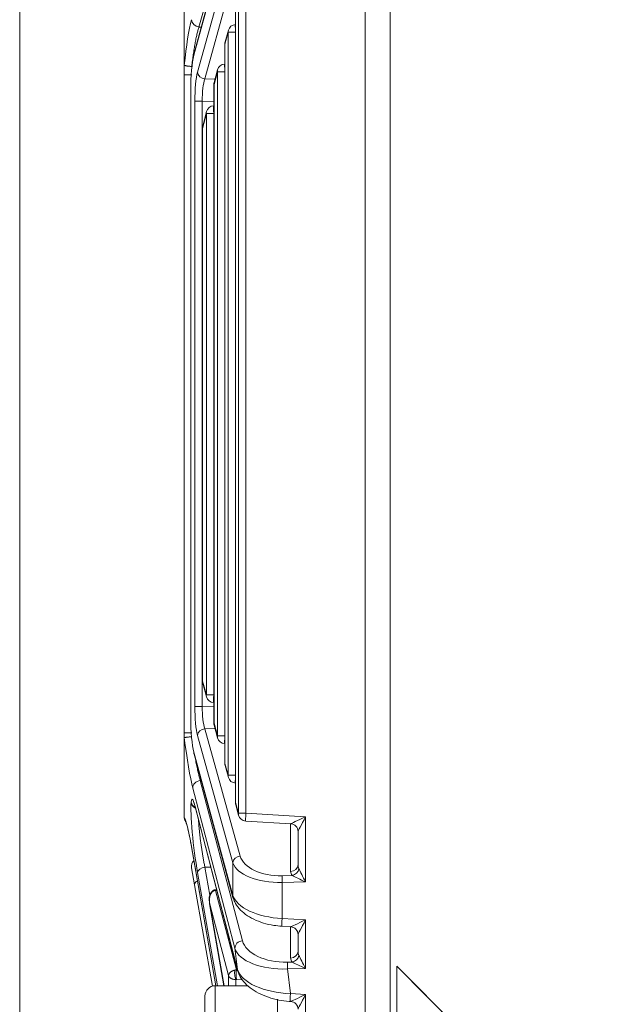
# Model space of a CAD drawing. Header units: millimetres. Extents: x 4 to 836, y 5 to 589.
# Tile 49 of 88: x 473 to 496, y 305 to 343. Entities that reach past the tile are written whole.
import ezdxf

# ---------------------------------------------------------------- set-up
doc = ezdxf.new("R2010")
doc.units = ezdxf.units.MM
doc.layers.add('1', color=7, linetype='Continuous', true_color=0xffffff)
doc.styles.add('ideas_simplex', font='simplex.shx')
doc.dimstyles.get("Standard").update_dxf_attribs({"dimtxt": 0.18, "dimasz": 0.18, "dimexe": 0.18, "dimexo": 0.0625, "dimgap": 0.09, "dimtad": 0, "dimtih": 1, "dimtoh": 1, "dimdec": 4, "dimzin": 0, "dimdsep": 46, "dimtxsty": 'Standard', "dimcen": 0.09, "dimadec": 0, "dimazin": 0, "dimtfac": 1, "dimtdec": 4, "dimtofl": 0, "dimtmove": 0, "dimatfit": 3, "dimfxl": 1, "dimtolj": 1, "dimtzin": 0, "dimarcsym": 0})

# ---------------------------------------------------------------- blocks, each defined once
blk = doc.blocks.new('_U1')
at = {"layer": '1', "color": 87, "lineweight": 25}
for p, q in [((505.29344, 392.252309), (503.79344, 392.252309)), ((503.79344, 392.252309), (503.79344, 386.627309)), ((517.99844, 392.252309), (516.49844, 392.252309)), ((517.99844, 386.627309), (517.99844, 392.252309)), ((503.79344, 386.627309), (505.29344, 386.627309)), ((516.49844, 386.627309), (517.99844, 386.627309))]:
    blk.add_line(p, q, dxfattribs=at)
at = {"layer": '1', "color": 152, "lineweight": 13}
for p, q in [((479.64594, 343.477472), (479.64594, 387.127309)), ((542.14594, 350.248414), (542.14594, 387.127309))]:
    blk.add_line(p, q, dxfattribs=at)
at = {"layer": '1', "color": 27, "lineweight": 13}
blk.add_line((542.14594, 385.127309), (479.64594, 385.127309), dxfattribs=at)
at = {"layer": '1', "color": 27, "lineweight": 18}
for points in [[(479.64594, 385.127309), (482.645938, 385.65629), (482.645941, 384.598328)], [(542.14594, 385.127309), (539.145941, 384.598328), (539.145938, 385.65629)]]:
    blk.add_solid(points, dxfattribs=at)
at = {"layer": '1', "color": 87, "linetype": 'Continuous', "lineweight": 25, "char_height": 3, "attachment_point": 7, "line_spacing_factor": 1.204819, "style": 'ideas_simplex'}
for s, insert in [('\\W1.2097;62,5', (505.26494, 394.387309)), ('\\W1.2097;2.46', (505.26494, 387.074809))]:
    blk.add_mtext(s, dxfattribs=dict(at, insert=insert))

msp = doc.modelspace()

# ---------------------------------------------------------------- linework, layer by layer
at = {"layer": '1', "color": 251, "linetype": 'Continuous', "lineweight": 18}
msp.add_line((473.28, 245.952), (473.28, 367.734), dxfattribs=at)
at = {"layer": '1', "color": 27, "linetype": 'Continuous', "lineweight": 18}
for p, q in [((486.646, 292.754), (486.646, 358.243)), ((481.529, 347.343), (480.027, 341.809)), ((479.646, 341.376), (479.646, 346.22)), ((481.626, 343.677), (481.626, 312.836)), ((481.35, 342.7), (481.227, 342.246)), ((481.626, 342.921), (481.621, 342.921)), ((481.216, 342.168), (481.216, 314.345)), ((479.646, 340.977), (479.646, 341.376)), ((480.936, 341.174), (480.802, 340.679)), ((481.216, 341.395), (481.207, 341.395)), ((479.646, 315.536), (479.646, 340.977)), ((479.893, 340.371), (479.893, 316.142)), ((479.897, 340.371), (479.893, 340.371)), ((480.791, 340.6), (480.791, 315.913)), ((480.791, 339.781), (480.777, 339.78)), ((480.504, 339.554), (480.359, 338.975)), ((480.35, 338.902), (480.35, 317.538)), ((480.361, 317.46), (480.506, 316.924)), ((480.777, 316.703), (480.791, 316.702)), ((479.897, 316.142), (479.893, 316.142)), ((480.802, 315.834), (480.936, 315.339)), ((479.646, 315.336), (479.646, 315.536)), ((479.646, 315.336), (479.646, 312.272)), ((481.207, 315.118), (481.216, 315.118)), ((480.027, 314.704), (481.529, 309.17)), ((481.227, 314.267), (481.35, 313.813)), ((481.621, 313.592), (481.626, 313.592)), ((480.061, 312.684), (481.709, 306.348)), ((481.636, 312.757), (481.748, 312.346)), ((482.02, 312.125), (483.764, 312.019)), ((484.046, 310.437), (484.046, 311.72)), ((479.908, 311.201), (480.861, 305.756)), ((480.044, 309.655), (479.926, 310.321)), ((480.734, 305.74), (480.044, 309.655)), ((480.897, 309.47), (480.825, 309.467)), ((480.625, 308.928), (481.18, 305.757)), ((483.42, 308.056), (483.764, 308.036)), ((484.046, 307.088), (484.046, 307.736)), ((483.742, 305.15), (483.764, 305.149))]:
    msp.add_line(p, q, dxfattribs=at)
at = {"layer": '1', "color": 252, "linetype": 'Continuous', "lineweight": 13}
msp.add_line((487.611, 358.141), (487.611, 291.671), dxfattribs=at)
at = {"layer": '1', "color": 27, "linetype": 'Continuous', "lineweight": 13}
for p, q in [((482.003, 349.049), (480.214, 342.825)), ((481.522, 347.265), (480.021, 341.731)), ((480.157, 341.079), (481.522, 346.001)), ((481.808, 345.742), (480.442, 340.819)), ((481.741, 312.424), (481.741, 344.089)), ((482.027, 344.089), (482.027, 312.424)), ((481.63, 343.677), (481.63, 312.836)), ((480.214, 342.825), (480.302, 342.823)), ((481.343, 342.621), (481.22, 342.168)), ((481.629, 342.621), (481.343, 342.621)), ((481.343, 313.892), (481.343, 342.621)), ((481.216, 342.168), (481.22, 342.168)), ((481.22, 342.168), (481.22, 314.345)), ((479.935, 341.299), (479.935, 341.211)), ((480.442, 340.819), (480.838, 340.811)), ((480.929, 341.095), (480.795, 340.6)), ((481.215, 341.095), (480.929, 341.095)), ((480.929, 315.418), (480.929, 341.095)), ((481.215, 341.095), (481.215, 315.418)), ((481.216, 341.095), (481.215, 341.095)), ((479.897, 340.371), (479.897, 316.142)), ((480.791, 340.6), (480.795, 340.6)), ((480.795, 340.6), (480.795, 315.913)), ((480.339, 339.956), (480.053, 339.956)), ((480.053, 316.557), (480.053, 339.956)), ((480.339, 339.956), (480.339, 316.557)), ((480.791, 339.946), (480.339, 339.956)), ((480.499, 339.481), (480.354, 338.902)), ((480.785, 339.481), (480.499, 339.481)), ((480.499, 317.003), (480.499, 339.481)), ((480.785, 339.481), (480.785, 317.003)), ((480.791, 339.481), (480.785, 339.481)), ((480.35, 338.902), (480.354, 338.902)), ((480.354, 338.902), (480.354, 317.538)), ((480.35, 317.538), (480.354, 317.538)), ((480.354, 317.538), (480.499, 317.003)), ((480.785, 317.003), (480.499, 317.003)), ((480.785, 317.003), (480.791, 317.002)), ((480.339, 316.557), (480.053, 316.557)), ((480.339, 316.557), (480.791, 316.567)), ((480.838, 315.702), (480.442, 315.694)), ((480.442, 315.694), (481.808, 310.771)), ((480.791, 315.913), (480.795, 315.913)), ((480.795, 315.913), (480.929, 315.418)), ((481.522, 310.512), (480.157, 315.434)), ((481.215, 315.418), (480.929, 315.418)), ((481.215, 315.418), (481.216, 315.418)), ((480.021, 314.782), (481.522, 309.248)), ((481.216, 314.345), (481.22, 314.345)), ((481.22, 314.345), (481.343, 313.892)), ((481.629, 313.892), (481.343, 313.892)), ((481.606, 307.203), (479.977, 313.395)), ((480.302, 313.69), (480.264, 313.689)), ((480.264, 313.689), (481.893, 307.497)), ((479.91, 312.839), (479.913, 312.859)), ((480.054, 312.725), (481.702, 306.389)), ((481.626, 312.836), (481.63, 312.836)), ((481.63, 312.836), (481.741, 312.424)), ((482.027, 312.424), (481.741, 312.424)), ((482.027, 312.424), (484.335, 312.285)), ((484.335, 312.285), (484.335, 309.768)), ((483.756, 310.177), (483.756, 312.02)), ((479.907, 311.218), (480.863, 305.756)), ((480.67, 310.342), (480.444, 310.338)), ((480.444, 310.338), (480.634, 309.26)), ((481.522, 309.248), (481.522, 310.512)), ((480.929, 305.756), (480.158, 310.131)), ((483.428, 310.009), (483.827, 310.017)), ((484.335, 309.768), (483.428, 309.75)), ((483.428, 309.75), (483.428, 308.356)), ((480.853, 309.443), (480.903, 309.444)), ((480.853, 309.443), (481.662, 306.37)), ((480.631, 308.904), (481.182, 305.757)), ((481.357, 306.146), (480.631, 308.904)), ((483.428, 308.356), (484.335, 308.301)), ((483.756, 306.829), (483.756, 308.036)), ((484.335, 308.301), (484.335, 306.419)), ((481.702, 306.389), (481.606, 307.203)), ((483.637, 306.665), (483.827, 306.669)), ((481.662, 306.37), (481.703, 306.371)), ((484.335, 306.419), (483.637, 306.405)), ((483.637, 306.405), (483.75, 305.45)), ((481.893, 305.988), (481.662, 305.995)), ((483.75, 305.45), (484.335, 305.414)), ((484.335, 305.414), (484.335, 295.064))]:
    msp.add_line(p, q, dxfattribs=at)
at = {"layer": '1', "color": 18, "linetype": 'Continuous', "lineweight": 18}
for p, q in [((487.865, 306.507), (487.861, 306.507)), ((487.861, 306.507), (487.861, 291.691)), ((518.342, 276.007), (487.861, 306.507)), ((518.346, 276.007), (487.865, 306.507))]:
    msp.add_line(p, q, dxfattribs=at)
at = {"layer": '1', "color": 9, "linetype": 'Continuous', "lineweight": 18}
for p, q in [((482.108, 305.757), (480.846, 305.757)), ((480.446, 299.157), (480.446, 305.357)), ((483.246, 298.257), (483.246, 305.236))]:
    msp.add_line(p, q, dxfattribs=at)
at = {"layer": '1', "color": 9, "linetype": 'Continuous', "lineweight": 13}
msp.add_line((480.846, 305.757), (480.846, 298.757), dxfattribs=at)
at = {"layer": '1', "color": 27, "linetype": 'Continuous', "lineweight": 18}
for centre, start, end in [((481.64, 342.621), 93.4613, 164.8195), ((481.516, 342.168), 164.8195, 180), ((481.225, 341.095), 93.4613, 164.8195), ((481.091, 340.6), 164.8195, 180), ((480.795, 339.481), 93.604, 165.912), ((480.65, 338.902), 165.912, 180), ((480.65, 317.538), 180, 195.1805), ((480.795, 317.003), 195.1805, 266.5387), ((481.091, 315.913), 180, 195.1805), ((481.225, 315.418), 195.1805, 266.5387), ((481.516, 314.345), 180, 195.1805), ((481.64, 313.892), 195.1805, 266.5387), ((481.926, 312.836), 180, 195.1805), ((482.038, 312.424), 195.1805, 266.5387), ((480.222, 310.373), 133.4647, 190)]:
    msp.add_arc(centre, 0.3, start, end, dxfattribs=at)
at = {"layer": '1', "color": 9, "linetype": 'Continuous', "lineweight": 18}
msp.add_arc((480.846, 305.357), 0.4, 90, 180, dxfattribs=at)
at = {"layer": '1', "color": 27, "linetype": 'Continuous', "lineweight": 13}
for centre, major_axis, ratio, start_param, end_param in [((479.908, 340.994), (0.191, 2.434), 0.119146, 0.527983, 1.43201), ((480.224, 343.085), (0.288, -0.083), 0.85982, 3.376146, 4.919404), ((481.64, 342.621), (-0.29, 0.079), 0.85566, 6.283167, 6.590254), ((481.64, 342.621), (-0.018, 0.299), 0.034836, 0.00006, 1.386563), ((481.516, 342.168), (-0.29, 0.079), 0.85566, 6.283167, 6.590254), ((481.225, 341.095), (-0.29, 0.079), 0.85566, 6.283167, 6.590254), ((481.225, 341.095), (-0.018, 0.299), 0.034836, 0.00006, 1.568689), ((480.26, 339.951), (0.001, -1.3), 0.159328, 3.661877, 4.708371), ((480.453, 341.079), (0.289, -0.08), 0.860317, 3.453505, 4.911422), ((480.557, 339.951), (0.008, -1), 0.217522, 3.659173, 4.705668), ((481.091, 340.6), (-0.29, 0.079), 0.85566, 6.283167, 6.590254), ((480.795, 339.481), (-0.019, 0.299), 0.034831, 0.000038, 1.568603), ((480.795, 339.481), (-0.291, 0.073), 0.83818, 6.283182, 6.5741), ((480.65, 338.902), (-0.291, 0.073), 0.83818, 6.283182, 6.5741), ((480.65, 317.538), (0.29, 0.079), 0.85566, 2.834524, 3.14161), ((480.795, 317.003), (0.29, 0.079), 0.85566, 2.834524, 3.14161), ((480.795, 317.003), (0.018, 0.299), 0.034836, 1.572903, 3.141533), ((480.26, 316.563), (0.001, 1.3), 0.159328, 1.574814, 2.621308), ((480.557, 316.563), (0.008, 1), 0.217522, 1.577518, 2.624012), ((480.453, 315.434), (0.289, 0.08), 0.860317, 1.371763, 2.82968), ((481.091, 315.913), (0.29, 0.079), 0.85566, 2.834524, 3.14161), ((479.83, 315.511), (0.288, -2.437), 0.082126, 4.771108, 5.75444), ((481.225, 315.418), (0.29, 0.079), 0.85566, 2.834524, 3.14161), ((481.225, 315.418), (0.018, 0.299), 0.034836, 1.572903, 3.141533), ((481.516, 314.345), (0.29, 0.079), 0.85566, 2.834524, 3.14161), ((481.64, 313.892), (0.29, 0.079), 0.85566, 2.834524, 3.14161), ((481.64, 313.892), (0.018, 0.299), 0.034836, 1.755031, 3.14158), ((480.274, 313.43), (0.29, 0.076), 0.860994, 1.383245, 2.978835), ((480.16, 311.183), (0.211, -1.785), 0.082126, 2.603714, 3.483132), ((480.158, 311.162), (0.211, -1.785), 0.082126, 3.483132, 5.31857), ((480.207, 312.874), (-0.298, 0.033), 0.938275, 0.240587, 1.224817), ((480.21, 312.894), (-0.298, 0.033), 0.938275, 0.240587, 1.19297), ((481.926, 312.836), (0.29, 0.079), 0.85566, 2.834524, 3.14161), ((479.903, 309.832), (0.288, -2.434), 0.082126, 2.166929, 2.995662), ((482.038, 312.424), (0.29, 0.079), 0.85566, 2.834524, 3.14161), ((482.038, 312.424), (0.018, 0.299), 0.034836, 1.572903, 3.141533), ((484.346, 312.285), (0.582, 0.265), 0.006798, 1.585697, 3.121586), ((484.346, 312.285), (0.3, 0.565), 0.014461, 1.578474, 3.114364), ((481.818, 310.512), (0.289, 0.08), 0.860317, 1.371763, 2.82968), ((483.487, 310.993), (1.699, 0.103), 0.575947, 3.263893, 4.642703), ((480.455, 310.166), (-0.295, -0.052), 0.571797, 4.647208, 6.182556), ((483.498, 310.733), (2, 0.09), 0.48999, 3.276565, 4.655375), ((483.746, 310.437), (-0.3, 0), 0.866025, 1.605703, 3.141593), ((483.816, 310.277), (-0.217, -0.208), 0.792386, 0.959921, 2.261781), ((484.346, 310.461), (0.077, 0.341), 0.850292, 1.829774, 2.31917), ((484.346, 309.768), (0.3, -0.588), 0.014131, 3.658688, 4.705183), ((483.438, 309.75), (0.006, -0.3), 0.034892, 3.665191, 4.711685), ((484.356, 310.202), (0.6, 0.036), 0.575947, 3.106813, 3.596209), ((484.346, 309.768), (0.594, -0.288), 0.006927, 3.65162, 4.698114), ((480.339, 309.707), (-0.295, -0.052), 0.571794, 5.300455, 6.283185), ((481.818, 309.248), (-0.29, -0.079), 0.85566, 5.976116, 6.283932), ((483.498, 309.334), (2, -0.09), 0.48999, 3.32078, 4.69959), ((483.438, 308.356), (-0.018, -0.299), 0.034836, 4.714496, 6.283125), ((484.346, 308.301), (0.582, 0.265), 0.006798, 1.585697, 3.121586), ((484.346, 308.301), (0.3, 0.565), 0.014461, 1.578474, 3.114364), ((481.903, 307.237), (0.29, 0.076), 0.860994, 1.383245, 2.978835), ((483.581, 307.646), (1.708, 0.003), 0.574828, 3.290549, 4.744168), ((483.592, 307.386), (2.005, 0.062), 0.489581, 3.266391, 4.72001), ((483.746, 307.088), (0.3, 0), 0.866025, 4.747296, 6.283185), ((483.816, 306.928), (0.217, 0.208), 0.792386, 4.101514, 5.403374), ((484.346, 307.113), (0.077, 0.341), 0.850292, 1.829774, 2.31917), ((484.346, 306.419), (0.3, -0.588), 0.014131, 3.658688, 4.705183), ((483.648, 306.405), (-0.006, 0.3), 0.034892, 0.523599, 1.570093), ((484.356, 306.853), (0.6, 0.036), 0.575947, 3.106813, 3.596209), ((484.346, 306.419), (0.594, -0.288), 0.006927, 3.65162, 4.698114), ((482.019, 302.241), (0.545, -4.61), 0.082126, 3.692335, 3.835389), ((483.704, 306.435), (2.02, -0.12), 0.485364, 3.310415, 4.764034), ((483.76, 305.45), (0.018, 0.299), 0.034836, 1.572903, 3.141533), ((484.346, 305.414), (0.582, 0.265), 0.006798, 1.585697, 3.121586), ((484.346, 305.414), (0.3, 0.565), 0.014461, 1.578474, 3.114364)]:
    msp.add_ellipse(centre, major_axis=major_axis, ratio=ratio, start_param=start_param, end_param=end_param, dxfattribs=at)
at = {"layer": '1', "color": 27, "linetype": 'Continuous', "lineweight": 18}
for centre, major_axis, ratio, start_param, end_param in [((480.146, 340.371), (0, 1.574), 0.158387, 0.528382, 1.570796), ((480.317, 341.731), (-0.29, 0.079), 0.85566, 6.283167, 6.590254), ((480.146, 316.142), (0, 1.574), 0.158387, 1.570796, 2.613211), ((480.317, 314.782), (-0.29, -0.079), 0.85566, 5.976116, 6.283203), ((480.351, 312.76), (0.29, 0.076), 0.856406, 2.98128, 3.141602), ((483.746, 311.72), (0.3, 0), 0.999461, 0, 1.509275), ((480.204, 311.253), (-0.296, -0.052), 0.563651, 6.183243, 6.283204), ((483.746, 307.736), (-0.3, 0), 0.999461, 3.141593, 4.650868), ((481.999, 306.423), (0.29, 0.076), 0.856406, 2.98128, 3.141602), ((483.746, 304.85), (-0.3, 0), 0.999461, 3.141593, 4.650868)]:
    msp.add_ellipse(centre, major_axis=major_axis, ratio=ratio, start_param=start_param, end_param=end_param, dxfattribs=at)
at = {"layer": '1', "color": 27, "linetype": 'Continuous', "lineweight": 13}
for points, knots in [([(480.214, 342.825), (480.201, 342.786), (480.175, 342.699), (480.149, 342.598), (480.13, 342.517), (480.124, 342.489), (480.111, 342.432), (480.104, 342.402), (480.086, 342.312), (480.061, 342.186), (480.038, 342.049), (480.015, 341.907), (480.004, 341.835), (479.983, 341.687), (479.973, 341.611), (479.953, 341.457), (479.944, 341.379), (479.935, 341.299)], [0, 0, 0, 0, 0.125, 0.25, 0.25, 0.3125, 0.3125, 0.375, 0.375, 0.5, 0.625, 0.625, 0.75, 0.75, 0.875, 0.875, 1, 1, 1, 1]), ([(479.935, 340.977), (479.897, 340.977), (479.859, 340.977), (479.789, 340.977), (479.757, 340.977), (479.703, 340.977), (479.682, 340.977), (479.653, 340.977), (479.646, 340.977), (479.646, 340.977)], [0, 0, 0, 0, 0.250338, 0.250338, 0.500676, 0.500676, 0.751015, 0.751015, 1, 1, 1, 1]), ([(479.935, 315.536), (479.897, 315.536), (479.859, 315.536), (479.789, 315.536), (479.757, 315.536), (479.703, 315.536), (479.682, 315.536), (479.653, 315.536), (479.646, 315.536), (479.646, 315.536)], [0, 0, 0, 0, 0.250338, 0.250338, 0.500676, 0.500676, 0.751015, 0.751015, 1, 1, 1, 1]), ([(480.075, 314.52), (480.083, 314.48), (480.09, 314.441), (480.112, 314.328), (480.126, 314.258), (480.154, 314.124), (480.168, 314.061), (480.189, 313.971), (480.2, 313.928), (480.21, 313.886), (480.217, 313.859), (480.22, 313.846), (480.237, 313.78), (480.251, 313.733), (480.264, 313.689)], [0, 0, 0, 0, 0.115851, 0.115851, 0.336889, 0.336889, 0.557926, 0.557926, 0.668444, 0.723704, 0.723704, 0.778963, 0.778963, 1, 1, 1, 1]), ([(480.195, 312.168), (480.197, 312.142), (480.198, 312.116), (480.202, 312.065), (480.203, 312.042), (480.207, 311.994), (480.209, 311.97), (480.215, 311.895), (480.224, 311.794), (480.235, 311.688), (480.244, 311.606), (480.247, 311.579), (480.254, 311.523), (480.257, 311.495), (480.267, 311.411), (480.282, 311.299), (480.297, 311.186), (480.31, 311.101), (480.314, 311.073), (480.322, 311.016), (480.327, 310.988), (480.34, 310.904), (480.358, 310.794), (480.377, 310.688), (480.391, 310.609), (480.396, 310.583), (480.405, 310.532), (480.41, 310.507), (480.425, 310.432), (480.435, 310.384), (480.444, 310.338)], [0, 0, 0, 0, 0.051765, 0.051765, 0.094867, 0.094867, 0.137968, 0.137968, 0.224172, 0.310375, 0.310375, 0.353476, 0.353476, 0.396578, 0.396578, 0.482781, 0.568984, 0.568984, 0.612086, 0.612086, 0.655187, 0.655187, 0.741391, 0.827594, 0.827594, 0.870695, 0.870695, 0.913797, 0.913797, 1, 1, 1, 1]), ([(480.836, 309.441), (480.832, 309.44), (480.824, 309.439), (480.813, 309.436), (480.802, 309.432), (480.79, 309.428), (480.779, 309.423), (480.769, 309.416), (480.758, 309.409), (480.748, 309.402), (480.738, 309.393), (480.728, 309.384), (480.719, 309.374), (480.709, 309.363), (480.697, 309.346), (480.681, 309.321), (480.664, 309.288), (480.65, 309.25), (480.635, 309.199), (480.623, 309.135), (480.62, 309.081), (480.619, 309.048), (480.619, 309.039), (480.62, 309.03), (480.62, 309.02), (480.62, 309.01), (480.621, 309.001), (480.621, 308.996), (480.621, 308.994)], [0, 0, 0, 0, 0.019641, 0.039457, 0.059539, 0.079973, 0.100842, 0.122224, 0.14419, 0.166808, 0.190138, 0.214235, 0.239151, 0.264931, 0.291615, 0.355059, 0.425312, 0.50264, 0.587241, 0.721881, 0.881128, 0.896165, 0.912435, 0.929937, 0.948672, 0.968639, 0.989839, 1, 1, 1, 1]), ([(481.357, 306.146), (481.357, 306.148), (481.357, 306.151), (481.357, 306.157), (481.358, 306.162), (481.359, 306.167), (481.359, 306.172), (481.361, 306.176), (481.362, 306.18), (481.363, 306.184), (481.364, 306.188), (481.366, 306.192), (481.367, 306.195), (481.368, 306.199), (481.37, 306.202), (481.371, 306.204), (481.372, 306.207), (481.376, 306.214), (481.383, 306.226), (481.395, 306.243), (481.408, 306.257), (481.421, 306.27), (481.433, 306.281), (481.445, 306.29), (481.458, 306.299), (481.471, 306.307), (481.484, 306.315), (481.498, 306.323), (481.512, 306.33), (481.527, 306.336), (481.542, 306.342), (481.557, 306.348), (481.572, 306.353), (481.587, 306.357), (481.597, 306.359), (481.602, 306.361)], [0, 0, 0, 0, 0.02207, 0.043279, 0.063626, 0.083112, 0.101736, 0.1195, 0.136401, 0.152442, 0.16762, 0.181938, 0.195394, 0.207989, 0.219723, 0.230595, 0.240606, 0.249756, 0.318537, 0.383155, 0.443629, 0.49998, 0.542086, 0.583524, 0.62431, 0.664458, 0.703985, 0.742907, 0.781241, 0.819007, 0.856222, 0.892908, 0.929085, 0.964775, 1, 1, 1, 1]), ([(481.357, 306.146), (481.358, 306.142), (481.359, 306.138), (481.362, 306.13), (481.364, 306.126), (481.368, 306.118), (481.37, 306.114), (481.375, 306.106), (481.377, 306.102), (481.383, 306.095), (481.386, 306.091), (481.393, 306.083), (481.397, 306.079), (481.405, 306.072), (481.41, 306.068), (481.419, 306.061), (481.423, 306.058), (481.434, 306.051), (481.44, 306.047), (481.452, 306.04), (481.459, 306.036), (481.473, 306.03), (481.48, 306.027), (481.495, 306.021), (481.502, 306.018), (481.515, 306.014), (481.52, 306.013), (481.53, 306.01), (481.535, 306.009), (481.55, 306.005), (481.561, 306.003), (481.583, 305.999), (481.594, 305.998), (481.618, 305.996), (481.631, 305.995), (481.645, 305.995)], [0, 0, 0, 0, 0.051985, 0.051985, 0.10397, 0.10397, 0.155955, 0.155955, 0.207941, 0.207941, 0.262691, 0.262691, 0.317442, 0.317442, 0.372192, 0.372192, 0.426943, 0.426943, 0.489418, 0.489418, 0.551893, 0.551893, 0.614368, 0.614368, 0.676843, 0.676843, 0.717238, 0.717238, 0.757633, 0.757633, 0.838422, 0.838422, 0.919211, 0.919211, 1, 1, 1, 1]), ([(481.645, 305.995), (481.642, 306), (481.639, 306.005), (481.634, 306.016), (481.627, 306.034), (481.62, 306.055), (481.608, 306.102), (481.601, 306.138), (481.593, 306.211), (481.591, 306.248), (481.592, 306.312), (481.596, 306.34), (481.602, 306.361)], [0, 0, 0, 0, 0.0625, 0.0625, 0.125, 0.25, 0.25, 0.5, 0.5, 0.75, 0.75, 1, 1, 1, 1]), ([(481.662, 306.37), (481.661, 306.369), (481.661, 306.367), (481.661, 306.363), (481.66, 306.359), (481.66, 306.355), (481.66, 306.35), (481.659, 306.346), (481.659, 306.341), (481.659, 306.336), (481.658, 306.332), (481.658, 306.327), (481.658, 306.321), (481.657, 306.316), (481.657, 306.311), (481.657, 306.306), (481.657, 306.3), (481.656, 306.295), (481.656, 306.289), (481.656, 306.283), (481.656, 306.278), (481.656, 306.272), (481.655, 306.266), (481.655, 306.26), (481.655, 306.254), (481.655, 306.248), (481.655, 306.242), (481.655, 306.236), (481.655, 306.23), (481.654, 306.224), (481.654, 306.219), (481.654, 306.213), (481.654, 306.207), (481.654, 306.201), (481.654, 306.195), (481.654, 306.189), (481.654, 306.181), (481.654, 306.171), (481.654, 306.159), (481.654, 306.147), (481.655, 306.134), (481.655, 306.122), (481.655, 306.11), (481.655, 306.098), (481.656, 306.086), (481.656, 306.074), (481.657, 306.063), (481.657, 306.052), (481.658, 306.041), (481.659, 306.031), (481.659, 306.021), (481.66, 306.012), (481.661, 306.003), (481.661, 305.998), (481.662, 305.995)], [0, 0, 0, 0, 0.01571, 0.031336, 0.046877, 0.062333, 0.077705, 0.092994, 0.108197, 0.123317, 0.138353, 0.153305, 0.168173, 0.182957, 0.197657, 0.212274, 0.226807, 0.241256, 0.255622, 0.269905, 0.284105, 0.298221, 0.312254, 0.326204, 0.340071, 0.353855, 0.367557, 0.381175, 0.394711, 0.408164, 0.421535, 0.434823, 0.448029, 0.461152, 0.474194, 0.487153, 0.50003, 0.526623, 0.553564, 0.580855, 0.608496, 0.636488, 0.664832, 0.693528, 0.722576, 0.751978, 0.781735, 0.811846, 0.842313, 0.873135, 0.904315, 0.935852, 0.967747, 1, 1, 1, 1]), ([(481.645, 305.995), (481.643, 305.94), (481.642, 305.882), (481.642, 305.802), (481.642, 305.783), (481.642, 305.764)], [0, 0, 0, 0, 0.76746, 0.76746, 1, 1, 1, 1]), ([(481.662, 305.995), (481.66, 305.995), (481.657, 305.996), (481.653, 305.995), (481.649, 305.995), (481.646, 305.995), (481.645, 305.995)], [0, 0, 0, 0, 0.256832, 0.508652, 0.756136, 1, 1, 1, 1])]:
    msp.add_open_spline(points, degree=3, knots=knots, dxfattribs=at)
at = {"layer": '1', "color": 27, "linetype": 'Continuous', "lineweight": 18}
for points, knots in [([(479.646, 341.376), (479.646, 341.373), (479.646, 341.37), (479.646, 341.366), (479.646, 341.363), (479.646, 341.359), (479.647, 341.358), (479.647, 341.355), (479.647, 341.354), (479.648, 341.353)], [0, 0, 0, 0, 0.25, 0.25, 0.5, 0.5, 0.75, 0.75, 1, 1, 1, 1]), ([(479.935, 341.299), (479.931, 341.299), (479.927, 341.3), (479.918, 341.3), (479.913, 341.3), (479.9, 341.301), (479.891, 341.302), (479.865, 341.304), (479.848, 341.306), (479.823, 341.308), (479.815, 341.309), (479.799, 341.311), (479.791, 341.312), (479.769, 341.316), (479.755, 341.318), (479.735, 341.322), (479.729, 341.323), (479.717, 341.325), (479.711, 341.327), (479.695, 341.331), (479.686, 341.333), (479.674, 341.338), (479.67, 341.339), (479.663, 341.342), (479.661, 341.343), (479.653, 341.348), (479.65, 341.35), (479.648, 341.353)], [0, 0, 0, 0, 0.03125, 0.03125, 0.0625, 0.0625, 0.125, 0.125, 0.25, 0.25, 0.3125, 0.3125, 0.375, 0.375, 0.5, 0.5, 0.5625, 0.5625, 0.625, 0.625, 0.75, 0.75, 0.8125, 0.8125, 0.875, 0.875, 1, 1, 1, 1]), ([(479.647, 315.344), (479.646, 315.344), (479.646, 315.343), (479.646, 315.34), (479.646, 315.338), (479.646, 315.336)], [0, 0, 0, 0, 0.5, 0.5, 1, 1, 1, 1]), ([(479.935, 315.382), (479.917, 315.381), (479.899, 315.38), (479.863, 315.377), (479.846, 315.376), (479.812, 315.372), (479.796, 315.371), (479.765, 315.367), (479.751, 315.366), (479.731, 315.363), (479.725, 315.362), (479.713, 315.36), (479.707, 315.36), (479.692, 315.357), (479.682, 315.355), (479.671, 315.353), (479.667, 315.352), (479.661, 315.35), (479.658, 315.349), (479.651, 315.347), (479.648, 315.346), (479.647, 315.344)], [0, 0, 0, 0, 0.125, 0.125, 0.25, 0.25, 0.375, 0.375, 0.5, 0.5, 0.5625, 0.5625, 0.625, 0.625, 0.75, 0.75, 0.8125, 0.8125, 0.875, 0.875, 1, 1, 1, 1]), ([(480.016, 312.828), (480.016, 312.828), (480.02, 312.821), (480.036, 312.776), (480.052, 312.717), (480.061, 312.684)], [0, 0, 0, 0, 0.171848, 0.613791, 1, 1, 1, 1]), ([(479.646, 312.272), (479.646, 312.27), (479.646, 312.268), (479.646, 312.264), (479.646, 312.262), (479.646, 312.257), (479.647, 312.255), (479.647, 312.249), (479.647, 312.247), (479.648, 312.244)], [0, 0, 0, 0, 0.25, 0.25, 0.5, 0.5, 0.75, 0.75, 1, 1, 1, 1]), ([(479.703, 312.101), (479.693, 312.114), (479.685, 312.128), (479.673, 312.15), (479.67, 312.158), (479.663, 312.175), (479.66, 312.183), (479.653, 312.208), (479.649, 312.226), (479.648, 312.244)], [0, 0, 0, 0, 0.314156, 0.314156, 0.485617, 0.485617, 0.657078, 0.657078, 1, 1, 1, 1]), ([(479.703, 312.101), (479.693, 312.114), (479.685, 312.128), (479.673, 312.15), (479.67, 312.158), (479.663, 312.175), (479.66, 312.183), (479.653, 312.208), (479.649, 312.226), (479.648, 312.244)], [0, 0, 0, 0, 0.314156, 0.314156, 0.485617, 0.485617, 0.657078, 0.657078, 1, 1, 1, 1]), ([(479.697, 312.111), (479.696, 312.112), (479.697, 312.108), (479.718, 312.06), (479.755, 311.937), (479.788, 311.805), (479.806, 311.721)], [0, 0, 0, 0, 0.091255, 0.316998, 0.634263, 1, 1, 1, 1]), ([(479.806, 311.723), (479.807, 311.72), (479.827, 311.639), (479.862, 311.457), (479.896, 311.274), (479.908, 311.201)], [0, 0, 0, 0, 0.01822, 0.63766, 1, 1, 1, 1]), ([(479.806, 311.721), (479.807, 311.719), (479.827, 311.639), (479.862, 311.457), (479.896, 311.274), (479.908, 311.201)], [0, 0, 0, 0, 0.014425, 0.636259, 1, 1, 1, 1]), ([(480.81, 309.463), (480.804, 309.461), (480.776, 309.451), (480.724, 309.41), (480.669, 309.34), (480.629, 309.257), (480.603, 309.157), (480.612, 309.045), (480.617, 308.979), (480.623, 308.95)], [0, 0, 0, 0, 0.027796, 0.130777, 0.284417, 0.432655, 0.565247, 0.790538, 1, 1, 1, 1]), ([(480.839, 309.468), (480.84, 309.468), (480.841, 309.467), (480.842, 309.467), (480.844, 309.465), (480.845, 309.463), (480.847, 309.459), (480.849, 309.455), (480.851, 309.449), (480.853, 309.445), (480.853, 309.443)], [0, 0, 0, 0, 0.107273, 0.219642, 0.337051, 0.459508, 0.587024, 0.719605, 0.857261, 1, 1, 1, 1]), ([(481.529, 309.17), (481.546, 309.11), (481.602, 308.96), (481.755, 308.735), (482.005, 308.509), (482.323, 308.319), (482.695, 308.176), (483.069, 308.09), (483.313, 308.063), (483.42, 308.056)], [0, 0, 0, 0, 0.098485, 0.255077, 0.415703, 0.578581, 0.736006, 0.886842, 1, 1, 1, 1]), ([(480.621, 308.994), (480.621, 308.992), (480.621, 308.986), (480.622, 308.975), (480.623, 308.962), (480.625, 308.949), (480.627, 308.934), (480.629, 308.92), (480.63, 308.909), (480.631, 308.904)], [0, 0, 0, 0, 0.071032, 0.208018, 0.352141, 0.5034, 0.661796, 0.82733, 1, 1, 1, 1]), ([(480.625, 308.928), (480.625, 308.927), (480.626, 308.926), (480.627, 308.918), (480.629, 308.911), (480.631, 308.904)], [0, 0, 0, 0, 0.124921, 0.124921, 1, 1, 1, 1]), ([(481.709, 306.348), (481.725, 306.288), (481.78, 306.135), (481.932, 305.905), (482.182, 305.67), (482.505, 305.466), (482.885, 305.307), (483.287, 305.2), (483.58, 305.161), (483.727, 305.151), (483.742, 305.15)], [0, 0, 0, 0, 0.092126, 0.240194, 0.394538, 0.553552, 0.707692, 0.854229, 0.984812, 1, 1, 1, 1])]:
    msp.add_open_spline(points, degree=3, knots=knots, dxfattribs=at)
at = {"layer": '1', "color": 27, "linetype": 'Continuous', "lineweight": 13}
for points in [[(480.81, 309.463), (480.816, 309.466), (480.826, 309.458), (480.836, 309.441)], [(480.853, 309.443), (480.847, 309.442), (480.842, 309.442), (480.836, 309.441)], [(481.662, 306.37), (481.641, 306.369), (481.621, 306.365), (481.602, 306.361)]]:
    msp.add_open_spline(points, degree=3, dxfattribs=at)

# ---------------------------------------------------------------- dimensions: what is measured, and where the dimension line sits
at = {"layer": '1', "color": 87, "linetype": 'Continuous', "lineweight": 25}
dim = msp.add_linear_dim(base=(542.146, 385.127), p1=(479.646, 338.742), p2=(542.146, 347.748), angle=180, text='<>\\P[\\C87;\\H3.00;\\Fsimplex.shx;2.46\\Fsimplex.shx;\\H3.00;\\C87; ]', dimstyle='Standard', override={"dimtxt": 3, "dimasz": 3, "dimexe": 2, "dimexo": 2.5, "dimgap": 1.5, "dimtad": 1, "dimtih": 0, "dimtoh": 0, "dimdec": 2, "dimlfac": 1, "dimzin": 8, "dimdsep": 44, "dimlunit": 2, "dimtxsty": 'ideas_simplex', "dimsah": 1, "dimse1": 0, "dimse2": 0, "dimsd1": 0, "dimsd2": 0, "dimclrd": 27, "dimclre": 152, "dimclrt": 87, "dimtol": 0, "dimtm": -0.1, "dimtfac": 0.5, "dimtdec": 2, "dimtofl": 1, "dimtmove": 0, "dimtzin": 8, "dimlwd": 13, "dimlwe": 13}, dxfattribs=at)
dim.commit()
dim.dimension.update_dxf_attribs({"geometry": '_U1', "text_midpoint": (510.896, 385.127), "dimtype": 160})

doc.saveas('drawing.dxf')
